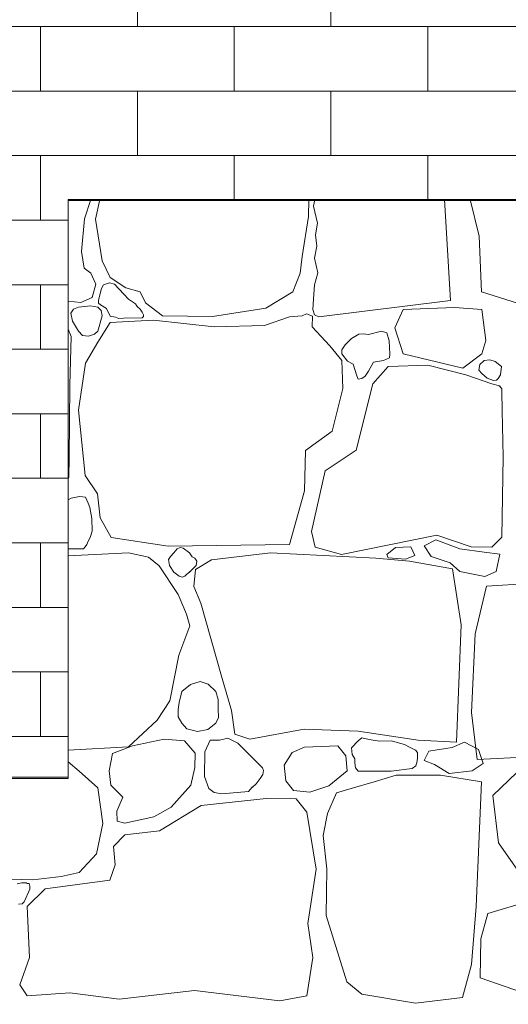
# Model space of a CAD drawing. Header units: centimetres. Extents: x 13236 to 130629, y -361 to 3059.
# Tile 31 of 71: x 76447 to 76498, y 66 to 168. Entities that reach past the tile are written whole.
import ezdxf

# ---------------------------------------------------------------- set-up
doc = ezdxf.new("R2010")
doc.units = ezdxf.units.CM
doc.header["$MEASUREMENT"] = 0
doc.linetypes.add('Wipeout_Contour', pattern=[100, 0, -100])
for name, color, linetype, lineweight in [('0_Nr_pióra__102', 9, 'Continuous', 5), ('0_Nr_pióra__2', 8, 'Continuous', 5), ('_elementy3d_Nr_pióra__102', 9, 'Continuous', 5), ('_elementy3d_Nr_pióra__2', 8, 'Continuous', 5)]:
    doc.layers.add(name, color=color, linetype=linetype, lineweight=lineweight)
doc.layers.add('_elementy3d', color=7, linetype='Continuous')

# ---------------------------------------------------------------- blocks, each defined once
blk = doc.blocks.new('*X471', base_point=(73973.14, 422.67))
at = {"layer": '_elementy3d_Nr_pióra__102', "linetype": 'Continuous'}
for p, q in [((76453.91, 147.79), (76454.56, 149.8)), ((76455.49, 149.8), (76455.05, 147.74)), ((76477.16, 148.01), (76477.21, 149.8)), ((76477.81, 149.8), (76477.7, 149.09)), ((76491.91, 139.3), (76491.28, 149.8)), ((76494.9, 145.99), (76493.94, 149.8)), ((76477.7, 149.09), (76478.1, 147.34)), ((76453.61, 144.4), (76453.91, 147.79)), ((76455.05, 147.74), (76455.74, 143.41)), ((76476.52, 143.88), (76477.16, 148.01)), ((76478.1, 147.34), (76477.91, 146.13)), ((76477.91, 146.13), (76478.02, 144.94)), ((76495.13, 140.19), (76494.9, 145.99)), ((76453.88, 142.66), (76453.61, 144.4)), ((76478.02, 144.94), (76477.8, 143.7)), ((76455.74, 143.41), (76456.58, 141.67)), ((76476.32, 142.14), (76476.52, 143.88)), ((76477.8, 143.7), (76478.13, 142.18)), ((76454.58, 142.12), (76453.88, 142.66)), ((76455.1, 140.98), (76454.58, 142.12)), ((76475.53, 140.21), (76476.32, 142.14)), ((76478.13, 142.18), (76477.79, 140.94)), ((76456.5, 141.14), (76455.9, 140.93)), ((76457.02, 140.98), (76456.5, 141.14)), ((76456.58, 141.67), (76458.19, 140.61)), ((76454.7, 139.62), (76455.1, 140.98)), ((76455.67, 140.56), (76455.36, 139.32)), ((76455.9, 140.93), (76455.67, 140.56)), ((76458.48, 139.45), (76457.02, 140.98)), ((76458.19, 140.61), (76459.68, 140.21)), ((76459.68, 140.21), (76460.25, 139.05)), ((76472.75, 138.5), (76475.53, 140.21)), ((76477.79, 140.94), (76477.68, 139.43)), ((76504.03, 137.39), (76495.13, 140.19)), ((76452.22, 139.24), (76453.53, 139.1)), ((76453.53, 139.1), (76454.7, 139.62)), ((76455.36, 139.32), (76455.38, 139.02)), ((76458.79, 139.22), (76458.48, 139.45)), ((76459.22, 138.95), (76458.79, 139.22)), ((76460.25, 139.05), (76462.01, 137.69)), ((76477.68, 139.43), (76477.63, 138.36)), ((76478.23, 137.59), (76491.91, 139.3)), ((76452.77, 138.4), (76452.5, 138)), ((76452.5, 138), (76452.67, 137.15)), ((76453.29, 138.6), (76452.77, 138.4)), ((76454.55, 138.73), (76453.29, 138.6)), ((76455.29, 138.6), (76454.55, 138.73)), ((76455.65, 138.26), (76455.29, 138.6)), ((76455.38, 139.02), (76455.57, 138.85)), ((76455.57, 138.85), (76456.18, 138.48)), ((76455.75, 137.72), (76455.65, 138.26)), ((76456.18, 138.48), (76456.57, 137.68)), ((76459.37, 138.67), (76459.22, 138.95)), ((76459.68, 138.41), (76459.37, 138.67)), ((76459.9, 138.09), (76459.68, 138.41)), ((76460.03, 137.82), (76459.9, 138.09)), ((76467.21, 137.64), (76472.75, 138.5)), ((76477.63, 138.36), (76477.8, 137.8)), ((76487, 138.36), (76486.14, 136.46)), ((76492.33, 138.56), (76487, 138.36)), ((76495.17, 138.36), (76492.33, 138.56)), ((76495.57, 135.14), (76495.17, 138.36)), ((76452.67, 137.15), (76453.29, 136.13)), ((76455.29, 136.13), (76455.75, 137.72)), ((76456.58, 137.02), (76455.29, 134.96)), ((76456.57, 137.68), (76457.12, 137.56)), ((76461.09, 137.27), (76456.58, 137.02)), ((76457.12, 137.56), (76457.46, 137.43)), ((76457.46, 137.43), (76457.95, 137.46)), ((76457.95, 137.46), (76459.89, 137.51)), ((76459.89, 137.51), (76460.03, 137.63)), ((76460.03, 137.63), (76460.03, 137.82)), ((76467.38, 136.55), (76461.09, 137.27)), ((76462.01, 137.69), (76467.21, 137.64)), ((76475.21, 137.61), (76472.61, 136.72)), ((76476.51, 137.7), (76475.21, 137.61)), ((76476.96, 137.93), (76476.51, 137.7)), ((76477.59, 137.66), (76476.96, 137.93)), ((76477.56, 136.55), (76477.59, 137.66)), ((76477.8, 137.8), (76478.23, 137.59)), ((76452.52, 135.57), (76452.22, 136.33)), ((76453.29, 136.13), (76453.69, 135.66)), ((76454.94, 135.79), (76455.29, 136.13)), ((76472.61, 136.72), (76467.38, 136.55)), ((76479.39, 134.59), (76477.56, 136.55)), ((76484.75, 136.13), (76483.41, 135.78)), ((76485.31, 135.94), (76484.75, 136.13)), ((76486.14, 136.46), (76487, 133.76)), ((76452.39, 130.52), (76452.52, 135.57)), ((76453.69, 135.66), (76454.34, 135.59)), ((76455.29, 134.96), (76454.01, 132.78)), ((76454.34, 135.59), (76454.94, 135.79)), ((76481.65, 135.36), (76480.98, 134.69)), ((76482.38, 135.82), (76481.65, 135.36)), ((76482.84, 135.83), (76482.38, 135.82)), ((76483.41, 135.78), (76482.84, 135.83)), ((76485.53, 135.1), (76485.31, 135.94)), ((76485.62, 133.74), (76485.53, 135.1)), ((76495.17, 133.76), (76495.57, 135.14)), ((76480.63, 133.08), (76479.39, 134.59)), ((76480.98, 134.69), (76480.63, 134.18)), ((76480.63, 134.18), (76480.63, 133.76)), ((76480.63, 133.76), (76481.22, 133)), ((76480.73, 130.18), (76480.63, 133.08)), ((76481.22, 133), (76481.82, 132.7)), ((76483.41, 131.96), (76483.91, 132.89)), ((76483.91, 132.89), (76484.97, 133.07)), ((76484.97, 133.07), (76485.59, 133.33)), ((76485.59, 133.33), (76485.62, 133.74)), ((76487, 133.76), (76493.19, 132.29)), ((76493.19, 132.29), (76495.17, 133.76)), ((76494.96, 132.67), (76495.4, 133.07)), ((76495.4, 133.07), (76496, 133.14)), ((76496, 133.14), (76496.55, 132.95)), ((76496.55, 132.95), (76497.22, 132.44)), ((76454.01, 132.78), (76453.29, 127.9)), ((76481.82, 132.7), (76482.19, 131.47)), ((76483.06, 131.46), (76483.41, 131.96)), ((76485.44, 132.44), (76483.85, 130.65)), ((76489.55, 132.58), (76485.44, 132.44)), ((76493.51, 131.57), (76489.55, 132.58)), ((76494.86, 132.08), (76494.96, 132.67)), ((76495.17, 131.71), (76494.86, 132.08)), ((76497.22, 132.44), (76497.1, 131.58)), ((76482.19, 131.47), (76482.33, 131.14)), ((76482.33, 131.14), (76482.72, 131.19)), ((76482.72, 131.19), (76483.06, 131.46)), ((76496.19, 130.65), (76493.51, 131.57)), ((76495.72, 131.24), (76495.17, 131.71)), ((76496.39, 131), (76495.72, 131.24)), ((76496.69, 131.04), (76496.39, 131)), ((76496.85, 131.21), (76496.69, 131.04)), ((76497.1, 131.58), (76496.85, 131.21)), ((76452.31, 122.99), (76452.39, 130.52)), ((76479.62, 125.75), (76480.73, 130.18)), ((76483.85, 130.65), (76482.12, 123.77)), ((76496.99, 130.43), (76496.19, 130.65)), ((76497.24, 130.12), (76496.99, 130.43)), ((76497.25, 129.88), (76497.24, 130.12)), ((76497.28, 127.85), (76497.25, 129.88)), ((76453.29, 127.9), (76453.98, 121.14)), ((76497.37, 123.07), (76497.28, 127.85)), ((76476.87, 123.72), (76479.62, 125.75)), ((76476.77, 119.53), (76476.87, 123.72)), ((76482.12, 123.77), (76478.9, 121.61)), ((76452.27, 120.97), (76452.31, 122.99)), ((76497.23, 114.73), (76497.37, 123.07)), ((76452.22, 120.86), (76452.27, 120.97)), ((76453.98, 121.14), (76455.27, 119.23)), ((76478.9, 121.61), (76477.49, 115.3)), ((76452.53, 118.77), (76452.22, 118.59)), ((76453.4, 118.96), (76452.53, 118.77)), ((76454.02, 118.88), (76453.4, 118.96)), ((76454.28, 118.27), (76454.02, 118.88)), ((76455.27, 119.23), (76455.52, 116.73)), ((76475.21, 113.98), (76476.77, 119.53)), ((76454.46, 117.8), (76454.28, 118.27)), ((76454.67, 116.67), (76454.46, 117.8)), ((76454.72, 115.34), (76454.67, 116.67)), ((76455.52, 116.73), (76456.68, 114.7)), ((76454.28, 114.31), (76454.5, 114.69)), ((76454.5, 114.69), (76454.72, 115.34)), ((76456.68, 114.7), (76462.6, 113.79)), ((76477.49, 115.3), (76477.86, 113.69)), ((76480.58, 112.94), (76490.49, 114.92)), ((76490.49, 114.92), (76494.06, 113.74)), ((76496.19, 113.69), (76497.23, 114.73)), ((76452.22, 113.54), (76452.24, 113.52)), ((76452.24, 113.52), (76452.99, 113.52)), ((76452.99, 113.52), (76453.81, 113.53)), ((76453.81, 113.53), (76453.98, 113.74)), ((76453.98, 113.74), (76454.15, 113.97)), ((76454.15, 113.97), (76454.28, 114.31)), ((76462.6, 113.79), (76475.21, 113.98)), ((76463.53, 113.52), (76463.19, 113.09)), ((76463.84, 113.65), (76463.53, 113.52)), ((76464.16, 113.59), (76463.84, 113.65)), ((76464.8, 113.09), (76464.16, 113.59)), ((76477.86, 113.69), (76480.58, 112.94)), ((76485.31, 112.92), (76486.22, 113.66)), ((76486.22, 113.66), (76487.81, 113.71)), ((76487.81, 113.71), (76488.22, 112.83)), ((76490.4, 114.45), (76489.19, 113.83)), ((76489.19, 113.83), (76489.9, 112.71)), ((76492.87, 113.51), (76490.4, 114.45)), ((76495.4, 113.16), (76492.87, 113.51)), ((76494.06, 113.74), (76496.19, 113.69)), ((76458.48, 113.09), (76452.22, 112.78)), ((76460.54, 112.65), (76458.48, 113.09)), ((76461.68, 111.75), (76460.54, 112.65)), ((76462.83, 112.72), (76462.62, 112.4)), ((76463.19, 113.09), (76462.83, 112.72)), ((76465.08, 112.7), (76464.8, 113.09)), ((76465.37, 112.55), (76465.08, 112.7)), ((76465.56, 112.23), (76465.37, 112.55)), ((76473.23, 113.09), (76467.11, 112.37)), ((76484.15, 112.55), (76473.23, 113.09)), ((76487.64, 112.22), (76484.15, 112.55)), ((76485.45, 112.6), (76485.31, 112.92)), ((76487.25, 112.45), (76485.45, 112.6)), ((76488.22, 112.83), (76487.25, 112.45)), ((76489.9, 112.71), (76491.87, 112.07)), ((76497.05, 112.98), (76495.4, 113.16)), ((76496.67, 111.18), (76497.05, 112.98)), ((76463.64, 108.76), (76461.68, 111.75)), ((76462.62, 112.4), (76462.74, 111.77)), ((76462.74, 111.77), (76463.19, 111.11)), ((76464.8, 111.11), (76465.51, 111.8)), ((76467.11, 112.37), (76465.45, 111.38)), ((76465.51, 111.8), (76465.56, 112.23)), ((76492.12, 111.44), (76487.64, 112.22)), ((76491.87, 112.07), (76492.9, 111.18)), ((76493.01, 105.61), (76492.12, 111.44)), ((76463.19, 111.11), (76463.75, 110.67)), ((76463.75, 110.67), (76464.04, 110.59)), ((76464.04, 110.59), (76464.33, 110.67)), ((76464.33, 110.67), (76464.54, 110.88)), ((76464.54, 110.88), (76464.8, 111.11)), ((76465.45, 111.38), (76465.27, 109.62)), ((76492.9, 111.18), (76495.49, 110.65)), ((76495.49, 110.65), (76496.67, 111.18)), ((76465.27, 109.62), (76465.98, 107.87)), ((76495.65, 109.65), (76494.48, 104.68)), ((76500.13, 109.93), (76495.65, 109.65)), ((76464.51, 106.73), (76463.64, 108.76)), ((76465.98, 107.87), (76468.12, 100.29)), ((76464.85, 105.54), (76464.51, 106.73)), ((76463.71, 102.49), (76464.85, 105.54)), ((76492.54, 93.45), (76493.01, 105.61)), ((76494.48, 104.68), (76494.09, 96.54)), ((76462.77, 97.74), (76463.71, 102.49)), ((76468.12, 100.29), (76469.16, 96.72)), ((76464.9, 99.44), (76464.02, 98.72)), ((76465.92, 99.73), (76464.9, 99.44)), ((76466.75, 99.48), (76465.92, 99.73)), ((76467.55, 98.72), (76466.75, 99.48)), ((76464.02, 98.72), (76463.74, 97.55)), ((76467.78, 97.86), (76467.55, 98.72)), ((76461.44, 95.73), (76462.77, 97.74)), ((76463.74, 97.55), (76463.63, 96.83)), ((76467.8, 96.92), (76467.78, 97.86)), ((76463.63, 96.83), (76463.62, 96.08)), ((76467.81, 96.02), (76467.8, 96.92)), ((76469.16, 96.72), (76469.51, 94.27)), ((76494.09, 96.54), (76494.69, 91.63)), ((76458.48, 92.96), (76461.44, 95.73)), ((76463.62, 96.08), (76464.02, 95.41)), ((76464.02, 95.41), (76464.55, 94.84)), ((76466.73, 94.77), (76467.55, 95.41)), ((76467.55, 95.41), (76467.81, 96.02)), ((76464.55, 94.84), (76465.66, 94.57)), ((76465.66, 94.57), (76466.73, 94.77)), ((76469.51, 94.27), (76471.07, 93.75)), ((76471.07, 93.75), (76476.72, 94.79)), ((76476.72, 94.79), (76482.34, 94.59)), ((76482.34, 94.59), (76488.56, 93.65)), ((76458.88, 93.08), (76456.83, 92.26)), ((76462.18, 93.77), (76458.88, 93.08)), ((76464.28, 93.6), (76462.18, 93.77)), ((76465.4, 92.31), (76464.28, 93.6)), ((76466.96, 93.67), (76466.4, 92.44)), ((76467.93, 93.64), (76466.96, 93.67)), ((76468.79, 93.86), (76467.93, 93.64)), ((76469.83, 93.35), (76468.79, 93.86)), ((76472.41, 90.78), (76469.83, 93.35)), ((76480.23, 93.08), (76476.77, 92.93)), ((76481.05, 92.01), (76480.23, 93.08)), ((76482.34, 93.57), (76481.65, 92.86)), ((76482.69, 93.91), (76482.34, 93.57)), ((76483.48, 93.73), (76482.69, 93.91)), ((76484.55, 93.55), (76483.48, 93.73)), ((76485.76, 93.57), (76484.55, 93.55)), ((76487.13, 93.21), (76485.76, 93.57)), ((76487.72, 92.89), (76487.13, 93.21)), ((76488.56, 93.65), (76492.54, 93.45)), ((76492.08, 92.88), (76493.38, 93.43)), ((76493.38, 93.43), (76494.83, 92.7)), ((76452.22, 92.63), (76458.48, 92.96)), ((76456.83, 92.26), (76456.46, 90.47)), ((76465.37, 90.83), (76465.4, 92.31)), ((76466.4, 92.44), (76466.36, 89.88)), ((76475.48, 92.39), (76474.65, 91.05)), ((76476.77, 92.93), (76475.48, 92.39)), ((76481.19, 90.46), (76481.05, 92.01)), ((76481.65, 92.86), (76481.71, 92.15)), ((76481.71, 92.15), (76481.99, 91.73)), ((76488.28, 92.61), (76487.72, 92.89)), ((76488.49, 92.38), (76488.28, 92.61)), ((76488.49, 91.87), (76488.49, 92.38)), ((76489.19, 91.55), (76489.66, 92.52)), ((76489.66, 92.52), (76492.08, 92.88)), ((76494.69, 91.63), (76503.56, 92.08)), ((76494.83, 92.7), (76495.3, 91.22)), ((76453.36, 90.43), (76452.22, 91.42)), ((76474.65, 91.05), (76474.81, 89.44)), ((76481.99, 91.73), (76481.98, 91.29)), ((76481.98, 91.29), (76482.04, 90.79)), ((76487.93, 90.72), (76488.33, 90.99)), ((76488.33, 90.99), (76488.44, 91.47)), ((76488.44, 91.47), (76488.49, 91.87)), ((76490.24, 91.12), (76489.19, 91.55)), ((76491.76, 90.18), (76490.24, 91.12)), ((76495.3, 91.22), (76494.18, 90.47)), ((76499.63, 91.09), (76496.3, 87.92)), ((76455.29, 88.7), (76453.36, 90.43)), ((76456.46, 90.47), (76456.66, 88.97)), ((76464.94, 88.98), (76465.37, 90.83)), ((76472.16, 89.67), (76472.44, 90.09)), ((76472.5, 90.51), (76472.41, 90.78)), ((76472.44, 90.09), (76472.5, 90.51)), ((76479.27, 88.92), (76481.19, 90.46)), ((76482.04, 90.79), (76482.34, 90.45)), ((76482.34, 90.45), (76485.76, 90.45)), ((76486.28, 90.03), (76484, 89.34)), ((76485.76, 90.45), (76487.93, 90.72)), ((76488.58, 90.03), (76486.28, 90.03)), ((76490.88, 90.03), (76488.58, 90.03)), ((76495.14, 89.33), (76490.88, 90.03)), ((76494.18, 90.47), (76491.76, 90.18)), ((76456.66, 88.97), (76457.89, 87.75)), ((76462.9, 86.71), (76464.94, 88.98)), ((76466.36, 89.88), (76466.82, 88.63)), ((76471.32, 88.74), (76471.74, 89.12)), ((76471.74, 89.12), (76472.16, 89.67)), ((76474.81, 89.44), (76475.6, 88.42)), ((76484, 89.34), (76481.6, 88.65)), ((76494.58, 76.37), (76495.14, 89.33)), ((76455.81, 85), (76455.29, 88.7)), ((76466.82, 88.63), (76467.39, 88.21)), ((76467.39, 88.21), (76468.17, 88.08)), ((76468.17, 88.08), (76470.95, 88.34)), ((76470.95, 88.34), (76471.33, 88.76)), ((76475.6, 88.42), (76477.31, 88.25)), ((76477.31, 88.25), (76479.27, 88.92)), ((76480.06, 88.18), (76479.15, 86.03)), ((76481.6, 88.65), (76480.06, 88.18)), ((76496.3, 87.92), (76496.89, 83.01)), ((76457.89, 87.75), (76457.27, 86.29)), ((76472.78, 87.61), (76466.04, 86.86)), ((76475.88, 87.56), (76472.78, 87.61)), ((76477.01, 86.18), (76475.88, 87.56)), ((76457.27, 86.29), (76457.3, 85.25)), ((76461.11, 85.7), (76462.9, 86.71)), ((76466.04, 86.86), (76461.71, 84.24)), ((76477.98, 80.27), (76477.01, 86.18)), ((76479.15, 86.03), (76478.7, 83.77)), ((76455.14, 81.86), (76455.81, 85)), ((76457.3, 85.25), (76458.09, 85.03)), ((76458.09, 85.03), (76461.11, 85.7)), ((76461.71, 84.24), (76458.09, 83.82)), ((76458.09, 83.82), (76456.93, 82.63)), ((76478.7, 83.77), (76479.09, 80.29)), ((76496.89, 83.01), (76499.63, 79.09)), ((76453.36, 79.93), (76455.14, 81.86)), ((76456.93, 82.63), (76457.1, 80.7)), ((76451.5, 79.51), (76453.36, 79.93)), ((76457.1, 80.7), (76456.53, 79.13)), ((76477.11, 74.63), (76477.98, 80.27)), ((76479.09, 80.29), (76479, 75.44)), ((76444.37, 79.28), (76448.56, 79.16)), ((76447.42, 78.85), (76446.92, 78.74)), ((76447.84, 78.84), (76447.42, 78.85)), ((76447.97, 78.79), (76447.84, 78.84)), ((76448.17, 78.76), (76447.97, 78.79)), ((76448.23, 78.51), (76448.17, 78.76)), ((76448.56, 79.16), (76451.5, 79.51)), ((76456.53, 79.13), (76449.84, 78.22)), ((76447.66, 76.88), (76448.24, 78.17)), ((76449.84, 78.22), (76447.96, 76.39)), ((76448.24, 78.17), (76448.23, 78.51)), ((76447.44, 76.66), (76447.66, 76.88)), ((76501.35, 77.33), (76495.8, 75.67)), ((76447.06, 76.61), (76447.44, 76.66)), ((76447.96, 76.39), (76448.19, 71.09)), ((76494.11, 70.35), (76494.58, 76.37)), ((76495.8, 75.67), (76495.05, 73.02)), ((76477.63, 71.09), (76477.11, 74.63)), ((76479, 75.44), (76481.15, 68.58)), ((76495.05, 73.02), (76495, 68.99)), ((76448.19, 71.09), (76447.19, 68.26)), ((76477.01, 67.1), (76477.63, 71.09)), ((76493.17, 66.94), (76494.11, 70.35)), ((76481.15, 68.58), (76482.69, 67.3)), ((76495, 68.99), (76501.35, 66.78)), ((76447.19, 68.26), (76447.96, 67.1)), ((76457.5, 66.78), (76465.32, 67.67)), ((76465.32, 67.67), (76474.19, 66.6)), ((76447.96, 67.1), (76452.4, 67.42)), ((76452.4, 67.42), (76457.5, 66.78)), ((76474.19, 66.6), (76477.01, 67.1)), ((76482.69, 67.3), (76488.28, 66.35)), ((76488.28, 66.35), (76493.17, 66.94))]:
    blk.add_line(p, q, dxfattribs=at)
for p in [(76454.7, 139.62), (76496.99, 130.43), (76464.8, 111.11)]:
    blk.add_point(p, dxfattribs=at)
blk = doc.blocks.new('Wypełnienie_1_4', base_point=(73973.14, 422.67))
at = {"linetype": 'Wipeout_Contour', "ltscale": 915013.973191}
blk.add_wipeout([(75816.73, -35.2), (75816.73, -115.2), (75898.81, -116.62), (76246.84, -127.34), (76589.22, -131.4), (76589.22, 149.8), (76452.22, 149.8), (76452.22, 89.8), (76342.23, 89.8), (76342.23, 20.81), (76233.72, 20.81), (76233.72, -35.2)], dxfattribs=at).dxf.layer = '_elementy3d'
at = {"layer": '_elementy3d_Nr_pióra__2', "linetype": 'Continuous', "flags": 128}
blk.add_lwpolyline([(75816.73, -35.2), (75816.73, -115.2), (75898.81, -116.62), (76246.84, -127.34), (76589.22, -131.4), (76589.22, 149.8), (76452.22, 149.8), (76452.22, 89.8), (76342.23, 89.8), (76342.23, 20.81), (76233.72, 20.81), (76233.72, -35.2)], close=True, dxfattribs=at)
at = {"layer": '_elementy3d_Nr_pióra__102', "linetype": 'Continuous'}
blk.add_blockref('*X471', (73973.14, 422.67), dxfattribs=at)

msp = doc.modelspace()

# ---------------------------------------------------------------- block references
at = {"layer": '_elementy3d_Nr_pióra__102', "linetype": 'Continuous'}
msp.add_blockref('Wypełnienie_1_4', (73973.14, 422.67), dxfattribs=at)

# ---------------------------------------------------------------- next in the draw order: hatches: boundary and pattern name
at = {"layer": '0_Nr_pióra__102', "linetype": 'Continuous'}
h = msp.add_hatch(dxfattribs=at)
h.set_pattern_fill('Cegła___wiązanie_pospoli_00', color=256, style=0, pattern_type=2)
h.set_pattern_definition([(0, (76409.1454, 120.831), (0, 6.7), []), (90, (76409.145, 120.83), (-20.1, 0), [6.7, -6.7]), (90, (76419.195, 127.53), (-20.1, 0), [6.7, -20.1, 6.7, -6.7]), (90, (76414.17, 140.931), (-10.05, 0), [6.7, -33.5])])
h.paths.add_polyline_path([(76228.17, 101.05), (76254.77, 81.9), (76254.77, 20.68), (76256.77, 20.68), (76256.77, 80.5), (76342.23, 20.68), (76342.23, 89.67), (76452.22, 89.67), (76452.22, 149.67), (76589.22, 149.67), (76589.22, 196.06), (76583.25, 196.06), (76583.25, 220.98), (76458.25, 220.98), (76458.25, 197.6), (76452.11, 197.6), (76452.14, 201.33), (76449.1, 201.3), (76449.1, 220.98), (76418.88, 220.98), (76418.86, 201.66), (76415.85, 201.63), (76415.85, 204.85), (76385.25, 204.85), (76385.25, 187.55), (76355.25, 187.55), (76355.25, 170.25), (76325.25, 170.25), (76325.25, 152.95), (76295.25, 152.95), (76295.25, 135.65), (76287.98, 135.65), (76287.98, 117.7), (76284.98, 117.7), (76284.97, 135.65), (76282.44, 135.65), (76282.44, 117.7), (76279.43, 117.7), (76279.43, 135.65), (76265.25, 135.65), (76265.25, 118.35), (76235.25, 118.35), (76235.25, 101.05)])

# ---------------------------------------------------------------- next in the draw order: linework, layer by layer
at = {"layer": '0_Nr_pióra__2', "linetype": 'Continuous', "flags": 128}
msp.add_lwpolyline([(76342.23, 89.67), (76452.22, 89.67), (76452.22, 149.67), (76589.22, 149.67), (76589.22, 196.06)], dxfattribs=at)

doc.saveas('drawing.dxf')
